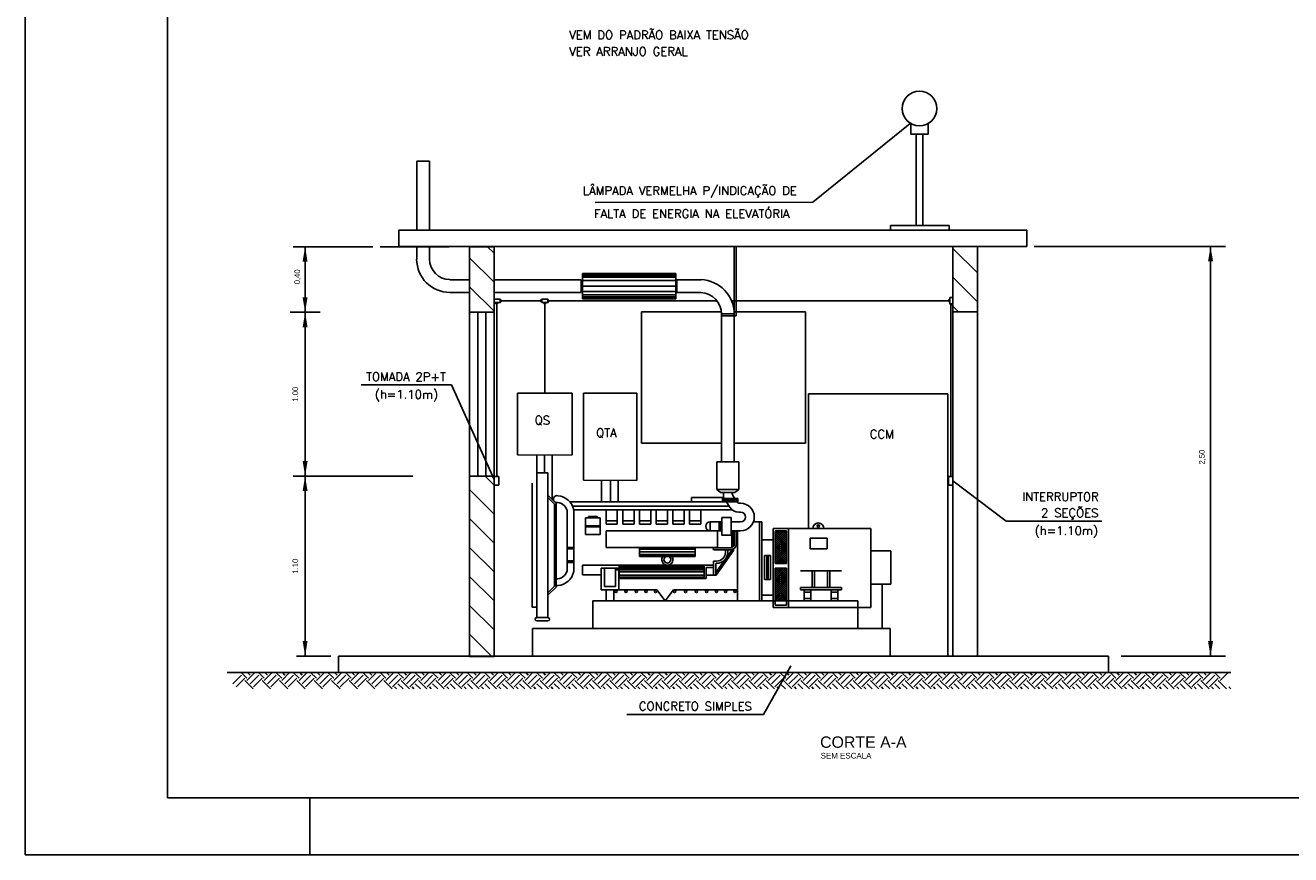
# Model space of a CAD drawing. Header units: millimetres. Extents: x 486.9 to 528.9, y 411.1 to 440.8.
# Tile 1 of 4: x 486.9 to 509.2, y 411.1 to 425.6. Entities that reach past the tile are written whole.
import ezdxf
from ezdxf.enums import TextEntityAlignment as Align

# ---------------------------------------------------------------- set-up
doc = ezdxf.new("R2010")
doc.units = ezdxf.units.MM
for name, color, linetype in [('004', 2, 'Continuous'), ('EGERA240C', 240, 'Continuous'), ('EPTOS200C', 8, 'Continuous'), ('PADRÃO', 4, 'Continuous'), ('TP-POSTES', 2, 'Continuous'), ('txt_titulos', 5, 'Continuous')]:
    doc.layers.add(name, color=color, linetype=linetype)
doc.styles.add('ARIAL', font='ARIAL.TTF', dxfattribs={"height": 0.2})
doc.styles.add('ROMANS', font='romans')

msp = doc.modelspace()

# ---------------------------------------------------------------- linework, layer by layer
at = {"color": 7}
for p, q in [((502.506, 423.724), (502.506, 423.909)), ((502.812, 423.91), (502.812, 423.724)), ((502.812, 423.724), (502.506, 423.724)), ((502.599, 422.116), (502.599, 423.724)), ((502.715, 422.116), (502.715, 423.724)), ((493.82, 423.247), (494.045, 423.247)), ((493.82, 423.247), (493.82, 422.037)), ((494.045, 423.247), (494.045, 422.037)), ((493.505, 421.749), (493.505, 422.037)), ((504.543, 422.037), (493.505, 422.037)), ((502.146, 422.116), (502.146, 422.037)), ((503.18, 422.116), (502.146, 422.116)), ((503.18, 422.037), (503.18, 422.116)), ((504.543, 422.037), (504.543, 421.749)), ((494.388, 421.744), (493.177, 421.744)), ((504.543, 421.749), (493.505, 421.749)), ((493.82, 421.749), (493.82, 421.525)), ((494.045, 421.749), (494.045, 421.525)), ((494.748, 421.744), (494.748, 420.591)), ((495.181, 421.118), (494.748, 421.55)), ((495.181, 421.628), (495.061, 421.747)), ((495.181, 421.744), (495.181, 420.591)), ((499.402, 420.563), (499.402, 421.749)), ((499.434, 420.531), (499.434, 421.749)), ((503.679, 421.749), (503.247, 421.749)), ((503.247, 421.749), (503.247, 420.597)), ((503.679, 421.283), (503.247, 421.715)), ((503.679, 421.749), (503.679, 420.597)), ((494.405, 421.164), (494.748, 421.164)), ((495.181, 421.164), (496.712, 421.164)), ((496.712, 421.164), (496.712, 420.939)), ((496.732, 420.828), (496.732, 421.275)), ((498.373, 421.275), (496.732, 421.275)), ((498.373, 421.262), (496.732, 421.262)), ((498.373, 421.239), (496.732, 421.239)), ((498.373, 421.207), (496.732, 421.207)), ((498.373, 421.148), (496.732, 421.148)), ((498.373, 420.828), (498.373, 421.275)), ((498.818, 421.164), (498.392, 421.164)), ((498.392, 420.939), (498.392, 421.164)), ((503.679, 420.773), (503.247, 421.206)), ((494.405, 420.939), (494.748, 420.939)), ((495.181, 420.609), (494.748, 421.041)), ((495.181, 420.939), (496.712, 420.939)), ((498.373, 421.051), (496.732, 421.051)), ((498.373, 420.955), (496.732, 420.955)), ((498.373, 420.897), (496.732, 420.897)), ((498.816, 420.939), (498.392, 420.939)), ((498.373, 420.864), (496.732, 420.864)), ((498.373, 420.841), (496.732, 420.841)), ((498.373, 420.828), (496.732, 420.828)), ((503.343, 420.6), (503.247, 420.696)), ((494.748, 420.591), (494.748, 417.711)), ((495.181, 420.591), (494.748, 420.591)), ((494.893, 420.591), (494.893, 417.711)), ((495.037, 420.591), (495.037, 417.711)), ((495.181, 420.591), (495.181, 417.711)), ((497.773, 420.597), (497.773, 418.292)), ((499.175, 420.597), (497.773, 420.597)), ((499.176, 420.562), (499.402, 420.563)), ((499.176, 419.311), (499.176, 420.563)), ((499.176, 420.53), (499.434, 420.531)), ((500.654, 420.597), (499.4, 420.597)), ((499.402, 419.311), (499.402, 420.563)), ((500.654, 420.597), (500.654, 418.292)), ((503.247, 420.597), (503.247, 414.547)), ((503.679, 420.597), (503.247, 420.597)), ((503.679, 420.597), (503.679, 414.547)), ((499.176, 417.961), (499.176, 419.453)), ((499.402, 417.961), (499.402, 419.453)), ((499.176, 418.292), (497.773, 418.292)), ((500.654, 418.292), (499.402, 418.292)), ((495.93, 417.766), (495.93, 415.225)), ((495.93, 417.766), (496.126, 417.766)), ((496.126, 417.766), (496.126, 415.225)), ((499.093, 417.961), (499.484, 417.961)), ((499.093, 417.961), (499.093, 417.473)), ((499.484, 417.961), (499.484, 417.473)), ((494.748, 417.711), (494.748, 414.542)), ((495.181, 417.711), (494.748, 417.711)), ((495.181, 417.553), (495.02, 417.714)), ((495.181, 417.711), (495.181, 414.542)), ((495.852, 417.585), (495.852, 415.406)), ((495.181, 417.044), (494.748, 417.476)), ((496.126, 417.375), (496.269, 417.232)), ((496.126, 417.334), (496.243, 417.216)), ((498.65, 417.336), (498.65, 417.259)), ((498.65, 417.336), (499.215, 417.336)), ((499.093, 417.473), (499.484, 417.473)), ((499.163, 417.421), (499.093, 417.473)), ((499.163, 417.421), (499.414, 417.421)), ((499.211, 417.421), (499.211, 417.358)), ((499.22, 417.327), (499.228, 417.315)), ((499.367, 417.421), (499.367, 417.403)), ((499.376, 417.372), (499.413, 417.315)), ((499.414, 417.421), (499.484, 417.473)), ((496.243, 417.216), (496.243, 415.775)), ((496.269, 417.232), (496.269, 415.759)), ((496.464, 417.104), (496.464, 416.048)), ((496.512, 417.259), (499.466, 417.259)), ((496.562, 417.18), (499.313, 417.18)), ((496.581, 417.121), (499.363, 417.121)), ((496.582, 417.117), (496.582, 416.035)), ((497.151, 417.121), (497.151, 416.867)), ((497.346, 417.121), (497.346, 416.867)), ((497.444, 417.121), (497.444, 416.867)), ((497.64, 417.121), (497.64, 416.867)), ((497.737, 417.121), (497.737, 416.867)), ((497.933, 417.121), (497.933, 416.867)), ((498.031, 417.121), (498.031, 416.867)), ((498.226, 417.121), (498.226, 416.867)), ((498.324, 417.121), (498.324, 416.867)), ((498.519, 417.121), (498.519, 416.867)), ((498.617, 417.121), (498.617, 416.867)), ((498.812, 417.121), (498.812, 416.867)), ((499.196, 417.315), (499.196, 417.259)), ((499.196, 417.315), (499.466, 417.315)), ((499.196, 417.294), (499.466, 417.294)), ((499.196, 417.277), (499.466, 417.277)), ((499.196, 417.259), (499.466, 417.259)), ((499.263, 417.259), (499.319, 417.169)), ((499.448, 417.259), (499.451, 417.253)), ((499.466, 417.315), (499.466, 417.259)), ((499.485, 417.235), (499.513, 417.235)), ((495.181, 416.535), (494.748, 416.967)), ((496.787, 416.978), (496.787, 416.685)), ((497.046, 416.978), (496.787, 416.978)), ((496.842, 416.978), (496.842, 417.003)), ((496.99, 417.003), (496.842, 417.003)), ((496.99, 416.978), (496.99, 417.003)), ((497.046, 416.978), (497.046, 416.685)), ((497.151, 416.925), (497.346, 416.925)), ((497.444, 416.925), (497.64, 416.925)), ((497.737, 416.925), (497.933, 416.925)), ((498.031, 416.925), (498.226, 416.925)), ((498.324, 416.925), (498.519, 416.925)), ((498.617, 416.925), (498.812, 416.925)), ((498.978, 416.906), (498.978, 416.75)), ((498.978, 416.906), (499.184, 416.906)), ((499.134, 416.906), (499.134, 416.75)), ((499.159, 416.906), (499.159, 416.75)), ((499.184, 416.984), (499.184, 416.671)), ((499.184, 416.984), (499.348, 416.984)), ((499.348, 416.984), (499.348, 416.671)), ((499.348, 416.906), (499.513, 416.906)), ((499.485, 417.078), (499.513, 417.078)), ((499.889, 416.91), (499.741, 416.91)), ((499.848, 415.518), (499.848, 416.91)), ((499.889, 415.518), (499.889, 416.91)), ((497.046, 416.838), (496.787, 416.838)), ((497.046, 416.819), (496.787, 416.819)), ((497.046, 416.685), (496.787, 416.685)), ((497.151, 416.867), (497.346, 416.867)), ((497.151, 416.75), (497.151, 416.456)), ((497.151, 416.75), (499.184, 416.75)), ((497.444, 416.867), (497.64, 416.867)), ((497.737, 416.867), (497.933, 416.867)), ((498.031, 416.867), (498.226, 416.867)), ((498.324, 416.867), (498.519, 416.867)), ((498.617, 416.867), (498.812, 416.867)), ((499.109, 416.75), (499.109, 416.456)), ((499.184, 416.671), (499.348, 416.671)), ((499.348, 416.75), (499.513, 416.75)), ((499.358, 416.75), (499.358, 416.453)), ((499.391, 416.75), (499.391, 416.478)), ((499.402, 416.75), (499.402, 416.508)), ((499.434, 416.75), (499.434, 416.515)), ((499.457, 416.75), (499.457, 415.518)), ((500.085, 415.518), (500.085, 416.789)), ((500.085, 416.789), (500.358, 416.789)), ((500.124, 416.557), (500.317, 416.75)), ((500.124, 416.591), (500.282, 416.75)), ((500.124, 416.626), (500.248, 416.75)), ((500.124, 416.661), (500.213, 416.75)), ((500.124, 416.695), (500.178, 416.75)), ((500.124, 416.73), (500.144, 416.75)), ((500.124, 416.75), (500.319, 416.75)), ((500.124, 416.173), (500.124, 416.75)), ((500.319, 416.546), (500.124, 416.741)), ((500.124, 416.522), (500.319, 416.718)), ((500.319, 416.511), (500.124, 416.707)), ((500.124, 416.488), (500.319, 416.683)), ((500.319, 416.477), (500.124, 416.672)), ((500.124, 416.453), (500.319, 416.649)), ((500.319, 416.58), (500.15, 416.75)), ((500.319, 416.615), (500.185, 416.75)), ((500.319, 416.649), (500.219, 416.75)), ((500.319, 416.684), (500.254, 416.75)), ((500.319, 416.719), (500.288, 416.75)), ((500.319, 416.173), (500.319, 416.75)), ((500.358, 415.518), (500.358, 416.789)), ((500.358, 416.789), (501.802, 416.789)), ((501.802, 415.401), (501.802, 416.789)), ((495.181, 416.026), (494.748, 416.458)), ((496.582, 416.459), (496.464, 416.459)), ((496.582, 416.434), (496.464, 416.434)), ((497.151, 416.456), (497.737, 416.456)), ((497.737, 416.456), (497.737, 416.3)), ((497.737, 416.456), (498.715, 416.456)), ((497.737, 416.443), (498.715, 416.443)), ((498.715, 416.456), (498.715, 416.3)), ((498.715, 416.456), (499.109, 416.456)), ((499.046, 416.45), (499.344, 416.45)), ((499.391, 416.433), (499.391, 416.404)), ((499.889, 416.593), (500.085, 416.593)), ((500.319, 416.442), (500.124, 416.638)), ((500.124, 416.419), (500.319, 416.614)), ((500.319, 416.408), (500.124, 416.603)), ((500.124, 416.384), (500.319, 416.58)), ((500.319, 416.373), (500.124, 416.569)), ((500.124, 416.35), (500.319, 416.545)), ((500.319, 416.339), (500.124, 416.534)), ((500.124, 416.315), (500.319, 416.511)), ((500.319, 416.304), (500.124, 416.499)), ((500.124, 416.281), (500.319, 416.476)), ((500.319, 416.269), (500.124, 416.465)), ((500.124, 416.246), (500.319, 416.441)), ((500.319, 416.235), (500.124, 416.43)), ((500.739, 416.622), (501.035, 416.622)), ((500.739, 416.432), (500.739, 416.622)), ((501.035, 416.432), (500.739, 416.432)), ((501.035, 416.622), (501.035, 416.432)), ((496.582, 416.22), (496.464, 416.22)), ((497.737, 416.425), (498.715, 416.425)), ((497.737, 416.378), (498.715, 416.378)), ((497.737, 416.331), (498.715, 416.331)), ((497.737, 416.313), (498.715, 416.313)), ((497.737, 416.3), (498.715, 416.3)), ((499.039, 416.216), (499.039, 415.969)), ((499.039, 416.216), (499.092, 416.216)), ((499.046, 416.417), (499.337, 416.417)), ((499.081, 416.019), (499.358, 416.409)), ((499.082, 415.969), (499.391, 416.404)), ((499.248, 416.417), (499.248, 416.373)), ((499.287, 416.417), (499.287, 416.373)), ((499.358, 416.42), (499.358, 416.409)), ((500.039, 416.315), (499.935, 416.315)), ((499.935, 416.315), (499.935, 415.894)), ((499.973, 416.315), (499.973, 415.894)), ((500.001, 416.315), (500.001, 415.894)), ((500.039, 416.315), (500.039, 415.894)), ((500.124, 416.211), (500.319, 416.407)), ((500.319, 416.2), (500.124, 416.396)), ((500.124, 416.177), (500.319, 416.372)), ((500.312, 416.173), (500.124, 416.361)), ((500.278, 416.173), (500.124, 416.327)), ((500.243, 416.173), (500.124, 416.292)), ((500.208, 416.173), (500.124, 416.258)), ((500.174, 416.173), (500.124, 416.223)), ((500.155, 416.173), (500.319, 416.338)), ((500.189, 416.173), (500.319, 416.303)), ((500.224, 416.173), (500.319, 416.269)), ((500.258, 416.173), (500.319, 416.234)), ((501.802, 416.398), (502.154, 416.398)), ((502.154, 415.812), (502.154, 416.398)), ((496.582, 416.195), (496.464, 416.195)), ((496.734, 416.144), (496.734, 415.973)), ((496.734, 416.144), (498.871, 416.144)), ((497.065, 416.091), (497.372, 416.091)), ((497.065, 416.091), (497.065, 415.714)), ((497.124, 416.091), (497.124, 415.772)), ((497.307, 416.066), (498.871, 416.066)), ((497.313, 416.091), (497.313, 415.772)), ((497.372, 416.091), (497.372, 415.714)), ((497.38, 415.909), (497.38, 416.144)), ((497.38, 416.133), (498.871, 416.133)), ((497.38, 416.116), (498.871, 416.116)), ((497.38, 416.085), (498.871, 416.085)), ((497.38, 416.03), (498.871, 416.03)), ((498.871, 416.144), (499.039, 416.144)), ((498.871, 416.144), (498.871, 415.909)), ((498.91, 416.105), (499.039, 416.105)), ((498.91, 416.105), (498.91, 415.909)), ((499.078, 416.177), (499.092, 416.177)), ((499.078, 416.177), (499.078, 415.969)), ((500.139, 416.173), (500.124, 416.188)), ((500.319, 416.173), (500.124, 416.173)), ((500.124, 415.518), (500.124, 416.095)), ((500.124, 415.902), (500.317, 416.095)), ((500.124, 415.937), (500.282, 416.095)), ((500.124, 415.971), (500.248, 416.095)), ((500.124, 416.006), (500.213, 416.095)), ((500.124, 416.04), (500.178, 416.095)), ((500.124, 416.075), (500.144, 416.095)), ((500.319, 416.095), (500.124, 416.095)), ((500.319, 415.891), (500.124, 416.087)), ((500.124, 415.868), (500.319, 416.063)), ((500.319, 415.857), (500.124, 416.052)), ((500.124, 415.833), (500.319, 416.029)), ((500.319, 415.822), (500.124, 416.017)), ((500.124, 415.799), (500.319, 415.994)), ((500.319, 415.787), (500.124, 415.983)), ((500.319, 415.926), (500.15, 416.095)), ((500.319, 415.96), (500.185, 416.095)), ((500.319, 415.995), (500.219, 416.095)), ((500.319, 416.029), (500.254, 416.095)), ((500.319, 416.064), (500.288, 416.095)), ((500.293, 416.173), (500.319, 416.2)), ((500.319, 415.518), (500.319, 416.095)), ((500.568, 416.046), (501.288, 416.046)), ((500.773, 415.753), (500.773, 416.046)), ((500.812, 415.753), (500.812, 416.046)), ((501.042, 415.753), (501.042, 416.046)), ((501.081, 415.753), (501.081, 416.046)), ((495.181, 415.516), (494.748, 415.949)), ((496.126, 415.657), (496.243, 415.775)), ((496.126, 415.616), (496.269, 415.759)), ((497.065, 415.973), (496.734, 415.973)), ((497.124, 415.772), (497.313, 415.772)), ((497.38, 415.968), (498.871, 415.968)), ((497.38, 415.937), (498.871, 415.937)), ((497.38, 415.92), (498.871, 415.92)), ((497.38, 415.909), (498.871, 415.909)), ((498.871, 415.909), (498.91, 415.909)), ((499.039, 415.969), (498.91, 415.969)), ((499.039, 415.969), (499.082, 415.969)), ((500.039, 415.894), (499.935, 415.894)), ((500.124, 415.764), (500.319, 415.959)), ((500.319, 415.753), (500.124, 415.948)), ((500.124, 415.729), (500.319, 415.925)), ((500.319, 415.718), (500.124, 415.914)), ((500.124, 415.695), (500.319, 415.89)), ((500.319, 415.684), (500.124, 415.879)), ((500.124, 415.66), (500.319, 415.856)), ((500.319, 415.649), (500.124, 415.845)), ((500.124, 415.626), (500.319, 415.821)), ((500.319, 415.615), (500.124, 415.81)), ((500.124, 415.591), (500.319, 415.787)), ((500.319, 415.58), (500.124, 415.776)), ((501.802, 415.812), (502.154, 415.812)), ((497.065, 415.714), (497.372, 415.714)), ((497.149, 415.714), (497.149, 415.518)), ((497.288, 415.714), (497.288, 415.518)), ((497.372, 415.714), (498.041, 415.714)), ((498.187, 415.518), (498.041, 415.714)), ((498.187, 415.518), (498.333, 415.714)), ((498.333, 415.714), (499.457, 415.714)), ((499.889, 415.616), (500.085, 415.616)), ((500.124, 415.557), (500.319, 415.752)), ((500.319, 415.546), (500.124, 415.741)), ((500.124, 415.522), (500.319, 415.718)), ((500.312, 415.518), (500.124, 415.707)), ((500.278, 415.518), (500.124, 415.672)), ((500.243, 415.518), (500.124, 415.637)), ((500.208, 415.518), (500.124, 415.603)), ((500.174, 415.518), (500.124, 415.568)), ((500.155, 415.518), (500.319, 415.683)), ((500.189, 415.518), (500.319, 415.649)), ((500.224, 415.518), (500.319, 415.614)), ((500.258, 415.518), (500.319, 415.579)), ((500.293, 415.518), (500.319, 415.545)), ((500.568, 415.753), (501.288, 415.753)), ((500.568, 415.753), (500.568, 415.714)), ((500.568, 415.714), (501.288, 415.714)), ((500.633, 415.714), (500.633, 415.518)), ((500.633, 415.67), (500.75, 415.67)), ((500.633, 415.562), (500.75, 415.562)), ((500.75, 415.714), (500.75, 415.518)), ((501.106, 415.714), (501.106, 415.518)), ((501.106, 415.67), (501.223, 415.67)), ((501.106, 415.562), (501.223, 415.562)), ((501.223, 415.714), (501.223, 415.518)), ((501.288, 415.753), (501.288, 415.714)), ((495.181, 415.007), (494.748, 415.439)), ((495.852, 415.406), (495.93, 415.406)), ((496.917, 415.518), (496.917, 415.03)), ((496.917, 415.518), (501.575, 415.518)), ((500.085, 415.401), (500.085, 415.518)), ((500.085, 415.401), (501.637, 415.401)), ((500.139, 415.518), (500.124, 415.534)), ((500.124, 415.44), (500.124, 415.518)), ((500.124, 415.44), (500.319, 415.44)), ((500.319, 415.44), (500.319, 415.518)), ((500.358, 415.401), (500.358, 415.518)), ((501.575, 415.518), (501.575, 415.03)), ((501.637, 415.401), (501.802, 415.401)), ((495.93, 415.225), (496.126, 415.225)), ((495.93, 415.167), (496.126, 415.167)), ((495.133, 414.545), (494.748, 414.93)), ((495.854, 415.03), (495.854, 414.547)), ((495.854, 415.03), (502.142, 415.03)), ((502.142, 414.547), (502.142, 415.03)), ((492.444, 414.547), (492.444, 414.259)), ((505.984, 414.547), (492.444, 414.547)), ((504.725, 414.547), (505.436, 414.547)), ((505.984, 414.547), (505.984, 414.259)), ((508.132, 414.259), (490.487, 414.259)), ((490.586, 414.061), (490.739, 414.214)), ((490.835, 414.157), (490.732, 414.259)), ((490.835, 414.118), (490.975, 414.259)), ((490.892, 414.214), (490.847, 414.259)), ((490.892, 414.061), (491.045, 414.214)), ((491.14, 414.157), (491.038, 414.259)), ((491.14, 414.118), (491.281, 414.259)), ((491.198, 414.214), (491.152, 414.259)), ((491.198, 414.061), (491.35, 414.214)), ((491.446, 414.157), (491.343, 414.259)), ((491.446, 414.118), (491.586, 414.259)), ((491.503, 414.214), (491.458, 414.259)), ((491.503, 414.061), (491.656, 414.214)), ((491.751, 414.157), (491.649, 414.259)), ((491.751, 414.118), (491.892, 414.259)), ((491.809, 414.214), (491.764, 414.259)), ((491.809, 414.061), (491.961, 414.214)), ((492.057, 414.157), (491.955, 414.259)), ((492.057, 414.118), (492.198, 414.259)), ((492.114, 414.214), (492.069, 414.259)), ((492.114, 414.061), (492.267, 414.214)), ((492.363, 414.157), (492.26, 414.259)), ((492.363, 414.118), (492.503, 414.259)), ((492.42, 414.214), (492.375, 414.259)), ((492.42, 414.061), (492.573, 414.214)), ((492.668, 414.157), (492.566, 414.259)), ((492.668, 414.118), (492.809, 414.259)), ((492.725, 414.214), (492.68, 414.259)), ((492.725, 414.061), (492.878, 414.214)), ((492.974, 414.157), (492.871, 414.259)), ((492.974, 414.118), (493.114, 414.259)), ((493.031, 414.214), (492.986, 414.259)), ((493.031, 414.061), (493.184, 414.214)), ((493.279, 414.157), (493.177, 414.259)), ((493.279, 414.118), (493.42, 414.259)), ((493.336, 414.214), (493.291, 414.259)), ((493.336, 414.061), (493.489, 414.214)), ((493.585, 414.157), (493.482, 414.259)), ((493.585, 414.118), (493.725, 414.259)), ((493.642, 414.214), (493.597, 414.259)), ((493.642, 414.061), (493.795, 414.214)), ((493.89, 414.157), (493.788, 414.259)), ((493.89, 414.118), (494.031, 414.259)), ((493.948, 414.214), (493.902, 414.259)), ((493.948, 414.061), (494.1, 414.214)), ((494.196, 414.157), (494.093, 414.259)), ((494.196, 414.118), (494.336, 414.259)), ((494.253, 414.214), (494.208, 414.259)), ((494.253, 414.061), (494.406, 414.214)), ((494.501, 414.157), (494.399, 414.259)), ((494.501, 414.118), (494.642, 414.259)), ((494.559, 414.214), (494.514, 414.259)), ((494.559, 414.061), (494.711, 414.214)), ((494.807, 414.157), (494.705, 414.259)), ((494.807, 414.118), (494.948, 414.259)), ((494.864, 414.214), (494.819, 414.259)), ((494.864, 414.061), (495.017, 414.214)), ((495.113, 414.157), (495.01, 414.259)), ((495.113, 414.118), (495.253, 414.259)), ((495.17, 414.214), (495.125, 414.259)), ((495.17, 414.061), (495.323, 414.214)), ((495.418, 414.157), (495.316, 414.259)), ((495.418, 414.118), (495.559, 414.259)), ((495.475, 414.214), (495.43, 414.259)), ((495.475, 414.061), (495.628, 414.214)), ((495.724, 414.157), (495.621, 414.259)), ((495.724, 414.118), (495.864, 414.259)), ((495.781, 414.214), (495.736, 414.259)), ((495.781, 414.061), (495.934, 414.214)), ((496.029, 414.157), (495.927, 414.259)), ((496.029, 414.118), (496.17, 414.259)), ((496.086, 414.214), (496.041, 414.259)), ((496.086, 414.061), (496.239, 414.214)), ((496.335, 414.157), (496.232, 414.259)), ((496.335, 414.118), (496.475, 414.259)), ((496.392, 414.214), (496.347, 414.259)), ((496.392, 414.061), (496.545, 414.214)), ((496.64, 414.157), (496.538, 414.259)), ((496.64, 414.118), (496.781, 414.259)), ((496.698, 414.214), (496.652, 414.259)), ((496.698, 414.061), (496.85, 414.214)), ((496.946, 414.157), (496.843, 414.259)), ((496.946, 414.118), (497.086, 414.259)), ((497.003, 414.214), (496.958, 414.259)), ((497.003, 414.061), (497.156, 414.214)), ((497.251, 414.157), (497.149, 414.259)), ((497.251, 414.118), (497.392, 414.259)), ((497.309, 414.214), (497.264, 414.259)), ((497.309, 414.061), (497.461, 414.214)), ((497.557, 414.157), (497.455, 414.259)), ((497.557, 414.118), (497.698, 414.259)), ((497.614, 414.214), (497.569, 414.259)), ((497.614, 414.061), (497.767, 414.214)), ((497.863, 414.157), (497.76, 414.259)), ((497.863, 414.118), (498.003, 414.259)), ((497.92, 414.214), (497.875, 414.259)), ((497.92, 414.061), (498.073, 414.214)), ((498.168, 414.157), (498.066, 414.259)), ((498.168, 414.118), (498.309, 414.259)), ((498.225, 414.214), (498.18, 414.259)), ((498.225, 414.061), (498.378, 414.214)), ((498.474, 414.157), (498.371, 414.259)), ((498.474, 414.118), (498.614, 414.259)), ((498.531, 414.214), (498.486, 414.259)), ((498.531, 414.061), (498.684, 414.214)), ((498.779, 414.157), (498.677, 414.259)), ((498.779, 414.118), (498.92, 414.259)), ((498.836, 414.214), (498.791, 414.259)), ((498.836, 414.061), (498.989, 414.214)), ((499.085, 414.157), (498.982, 414.259)), ((499.085, 414.118), (499.225, 414.259)), ((499.142, 414.214), (499.097, 414.259)), ((499.142, 414.061), (499.295, 414.214)), ((499.39, 414.157), (499.288, 414.259)), ((499.39, 414.118), (499.531, 414.259)), ((499.448, 414.214), (499.402, 414.259)), ((499.448, 414.061), (499.6, 414.214)), ((499.696, 414.157), (499.593, 414.259)), ((499.696, 414.118), (499.836, 414.259)), ((499.753, 414.214), (499.708, 414.259)), ((499.753, 414.061), (499.906, 414.214)), ((500.001, 414.157), (499.899, 414.259)), ((500.001, 414.118), (500.142, 414.259)), ((500.059, 414.214), (500.014, 414.259)), ((500.059, 414.061), (500.211, 414.214)), ((500.307, 414.157), (500.205, 414.259)), ((500.307, 414.118), (500.448, 414.259)), ((500.364, 414.214), (500.319, 414.259)), ((500.364, 414.061), (500.517, 414.214)), ((500.613, 414.157), (500.51, 414.259)), ((500.613, 414.118), (500.753, 414.259)), ((500.67, 414.214), (500.625, 414.259)), ((500.67, 414.061), (500.823, 414.214)), ((500.918, 414.157), (500.816, 414.259)), ((500.918, 414.118), (501.059, 414.259)), ((500.975, 414.214), (500.93, 414.259)), ((500.975, 414.061), (501.128, 414.214)), ((501.224, 414.157), (501.121, 414.259)), ((501.224, 414.118), (501.364, 414.259)), ((501.281, 414.214), (501.236, 414.259)), ((501.281, 414.061), (501.434, 414.214)), ((501.529, 414.157), (501.427, 414.259)), ((501.529, 414.118), (501.67, 414.259)), ((501.586, 414.214), (501.541, 414.259)), ((501.586, 414.061), (501.739, 414.214)), ((501.835, 414.157), (501.732, 414.259)), ((501.835, 414.118), (501.975, 414.259)), ((501.892, 414.214), (501.847, 414.259)), ((501.892, 414.061), (502.045, 414.214)), ((502.14, 414.157), (502.038, 414.259)), ((502.14, 414.118), (502.281, 414.259)), ((502.198, 414.214), (502.152, 414.259)), ((502.198, 414.061), (502.35, 414.214)), ((502.446, 414.157), (502.343, 414.259)), ((502.446, 414.118), (502.586, 414.259)), ((502.503, 414.214), (502.458, 414.259)), ((502.503, 414.061), (502.656, 414.214)), ((502.751, 414.157), (502.649, 414.259)), ((502.751, 414.118), (502.892, 414.259)), ((502.809, 414.214), (502.764, 414.259)), ((502.809, 414.061), (502.961, 414.214)), ((503.057, 414.157), (502.955, 414.259)), ((503.057, 414.118), (503.198, 414.259)), ((503.114, 414.214), (503.069, 414.259)), ((503.114, 414.061), (503.267, 414.214)), ((503.363, 414.157), (503.26, 414.259)), ((503.363, 414.118), (503.503, 414.259)), ((503.42, 414.214), (503.375, 414.259)), ((503.42, 414.061), (503.573, 414.214)), ((503.668, 414.157), (503.566, 414.259)), ((503.668, 414.118), (503.809, 414.259)), ((503.725, 414.214), (503.68, 414.259)), ((503.725, 414.061), (503.878, 414.214)), ((503.974, 414.157), (503.871, 414.259)), ((503.974, 414.118), (504.114, 414.259)), ((504.031, 414.214), (503.986, 414.259)), ((504.031, 414.061), (504.184, 414.214)), ((504.279, 414.157), (504.177, 414.259)), ((504.279, 414.118), (504.42, 414.259)), ((504.336, 414.214), (504.291, 414.259)), ((504.336, 414.061), (504.489, 414.214)), ((504.585, 414.157), (504.482, 414.259)), ((504.585, 414.118), (504.725, 414.259)), ((504.642, 414.214), (504.597, 414.259)), ((504.642, 414.061), (504.795, 414.214)), ((504.89, 414.157), (504.788, 414.259)), ((504.89, 414.118), (505.031, 414.259)), ((504.948, 414.214), (504.902, 414.259)), ((504.948, 414.061), (505.1, 414.214)), ((505.196, 414.157), (505.093, 414.259)), ((505.196, 414.118), (505.336, 414.259)), ((505.253, 414.214), (505.208, 414.259)), ((505.253, 414.061), (505.406, 414.214)), ((505.501, 414.157), (505.399, 414.259)), ((505.501, 414.118), (505.642, 414.259)), ((505.559, 414.214), (505.514, 414.259)), ((505.559, 414.061), (505.711, 414.214)), ((505.807, 414.157), (505.705, 414.259)), ((505.807, 414.118), (505.948, 414.259)), ((505.864, 414.214), (505.819, 414.259)), ((505.864, 414.061), (506.017, 414.214)), ((506.112, 414.157), (506.01, 414.259)), ((506.112, 414.118), (506.253, 414.259)), ((506.17, 414.214), (506.125, 414.259)), ((506.17, 414.061), (506.323, 414.214)), ((506.418, 414.157), (506.316, 414.259)), ((506.418, 414.118), (506.559, 414.259)), ((506.475, 414.214), (506.43, 414.259)), ((506.475, 414.061), (506.628, 414.214)), ((506.724, 414.157), (506.621, 414.259)), ((506.724, 414.118), (506.864, 414.259)), ((506.781, 414.214), (506.736, 414.259)), ((506.781, 414.061), (506.934, 414.214)), ((507.029, 414.157), (506.927, 414.259)), ((507.029, 414.118), (507.17, 414.259)), ((507.086, 414.214), (507.041, 414.259)), ((507.086, 414.061), (507.239, 414.214)), ((507.335, 414.157), (507.232, 414.259)), ((507.335, 414.118), (507.475, 414.259)), ((507.392, 414.214), (507.347, 414.259)), ((507.392, 414.061), (507.545, 414.214)), ((507.64, 414.157), (507.538, 414.259)), ((507.64, 414.118), (507.781, 414.259)), ((507.698, 414.214), (507.652, 414.259)), ((507.698, 414.061), (507.85, 414.214)), ((507.946, 414.157), (507.843, 414.259)), ((507.946, 414.118), (508.086, 414.259)), ((490.644, 414.004), (490.797, 414.157)), ((490.944, 413.971), (490.797, 414.118)), ((490.949, 414.004), (491.102, 414.157)), ((491.25, 413.971), (491.102, 414.118)), ((491.255, 414.004), (491.408, 414.157)), ((491.555, 413.971), (491.408, 414.118)), ((491.56, 414.004), (491.713, 414.157)), ((491.861, 413.971), (491.713, 414.118)), ((491.866, 414.004), (492.019, 414.157)), ((492.166, 413.971), (492.019, 414.118)), ((492.172, 414.004), (492.324, 414.157)), ((492.472, 413.971), (492.324, 414.118)), ((492.477, 414.004), (492.63, 414.157)), ((492.777, 413.971), (492.63, 414.118)), ((492.783, 414.004), (492.935, 414.157)), ((493.083, 413.971), (492.935, 414.118)), ((493.088, 414.004), (493.241, 414.157)), ((493.388, 413.971), (493.241, 414.118)), ((493.394, 414.004), (493.547, 414.157)), ((493.465, 413.971), (493.432, 414.004)), ((493.579, 413.971), (493.489, 414.061)), ((493.694, 413.971), (493.547, 414.118)), ((493.699, 414.004), (493.852, 414.157)), ((493.77, 413.971), (493.738, 414.004)), ((493.885, 413.971), (493.795, 414.061)), ((494, 413.971), (493.852, 414.118)), ((494.005, 414.004), (494.158, 414.157)), ((494.076, 413.971), (494.043, 414.004)), ((494.191, 413.971), (494.1, 414.061)), ((494.305, 413.971), (494.158, 414.118)), ((494.31, 414.004), (494.463, 414.157)), ((494.382, 413.971), (494.349, 414.004)), ((494.496, 413.971), (494.406, 414.061)), ((494.611, 413.971), (494.463, 414.118)), ((494.616, 414.004), (494.769, 414.157)), ((494.687, 413.971), (494.654, 414.004)), ((494.802, 413.971), (494.711, 414.061)), ((494.916, 413.971), (494.769, 414.118)), ((494.922, 414.004), (495.074, 414.157)), ((494.993, 413.971), (494.96, 414.004)), ((495.107, 413.971), (495.017, 414.061)), ((495.222, 413.971), (495.074, 414.118)), ((495.227, 414.004), (495.38, 414.157)), ((495.298, 413.971), (495.265, 414.004)), ((495.413, 413.971), (495.323, 414.061)), ((495.527, 413.971), (495.38, 414.118)), ((495.533, 414.004), (495.685, 414.157)), ((495.604, 413.971), (495.571, 414.004)), ((495.718, 413.971), (495.628, 414.061)), ((495.833, 413.971), (495.685, 414.118)), ((495.838, 414.004), (495.991, 414.157)), ((495.909, 413.971), (495.876, 414.004)), ((496.024, 413.971), (495.934, 414.061)), ((496.138, 413.971), (495.991, 414.118)), ((496.144, 414.004), (496.297, 414.157)), ((496.215, 413.971), (496.182, 414.004)), ((496.329, 413.971), (496.239, 414.061)), ((496.444, 413.971), (496.297, 414.118)), ((496.449, 414.004), (496.602, 414.157)), ((496.52, 413.971), (496.488, 414.004)), ((496.635, 413.971), (496.545, 414.061)), ((496.75, 413.971), (496.602, 414.118)), ((496.755, 414.004), (496.908, 414.157)), ((496.826, 413.971), (496.793, 414.004)), ((496.941, 413.971), (496.85, 414.061)), ((497.055, 413.971), (496.908, 414.118)), ((497.06, 414.004), (497.213, 414.157)), ((497.132, 413.971), (497.099, 414.004)), ((497.246, 413.971), (497.156, 414.061)), ((497.361, 413.971), (497.213, 414.118)), ((497.366, 414.004), (497.519, 414.157)), ((497.437, 413.971), (497.404, 414.004)), ((497.552, 413.971), (497.461, 414.061)), ((497.666, 413.971), (497.519, 414.118)), ((497.672, 414.004), (497.824, 414.157)), ((497.743, 413.971), (497.71, 414.004)), ((497.857, 413.971), (497.767, 414.061)), ((497.972, 413.971), (497.824, 414.118)), ((497.977, 414.004), (498.13, 414.157)), ((498.048, 413.971), (498.015, 414.004)), ((498.163, 413.971), (498.073, 414.061)), ((498.277, 413.971), (498.13, 414.118)), ((498.283, 414.004), (498.435, 414.157)), ((498.354, 413.971), (498.321, 414.004)), ((498.468, 413.971), (498.378, 414.061)), ((498.583, 413.971), (498.435, 414.118)), ((498.588, 414.004), (498.741, 414.157)), ((498.659, 413.971), (498.626, 414.004)), ((498.774, 413.971), (498.684, 414.061)), ((498.888, 413.971), (498.741, 414.118)), ((498.894, 414.004), (499.047, 414.157)), ((498.965, 413.971), (498.932, 414.004)), ((499.079, 413.971), (498.989, 414.061)), ((499.194, 413.971), (499.047, 414.118)), ((499.199, 414.004), (499.352, 414.157)), ((499.27, 413.971), (499.238, 414.004)), ((499.385, 413.971), (499.295, 414.061)), ((499.5, 413.971), (499.352, 414.118)), ((499.505, 414.004), (499.658, 414.157)), ((499.576, 413.971), (499.543, 414.004)), ((499.691, 413.971), (499.6, 414.061)), ((499.805, 413.971), (499.658, 414.118)), ((499.81, 414.004), (499.963, 414.157)), ((499.882, 413.971), (499.849, 414.004)), ((499.996, 413.971), (499.906, 414.061)), ((500.111, 413.971), (499.963, 414.118)), ((500.116, 414.004), (500.269, 414.157)), ((500.187, 413.971), (500.154, 414.004)), ((500.302, 413.971), (500.211, 414.061)), ((500.416, 413.971), (500.269, 414.118)), ((500.422, 414.004), (500.574, 414.157)), ((500.493, 413.971), (500.46, 414.004)), ((500.607, 413.971), (500.517, 414.061)), ((500.722, 413.971), (500.574, 414.118)), ((500.727, 414.004), (500.88, 414.157)), ((500.798, 413.971), (500.765, 414.004)), ((500.913, 413.971), (500.823, 414.061)), ((501.027, 413.971), (500.88, 414.118)), ((501.033, 414.004), (501.185, 414.157)), ((501.104, 413.971), (501.071, 414.004)), ((501.218, 413.971), (501.128, 414.061)), ((501.333, 413.971), (501.185, 414.118)), ((501.338, 414.004), (501.491, 414.157)), ((501.409, 413.971), (501.376, 414.004)), ((501.524, 413.971), (501.434, 414.061)), ((501.638, 413.971), (501.491, 414.118)), ((501.644, 414.004), (501.797, 414.157)), ((501.715, 413.971), (501.682, 414.004)), ((501.829, 413.971), (501.739, 414.061)), ((501.944, 413.971), (501.797, 414.118)), ((501.949, 414.004), (502.102, 414.157)), ((502.02, 413.971), (501.988, 414.004)), ((502.135, 413.971), (502.045, 414.061)), ((502.25, 413.971), (502.102, 414.118)), ((502.255, 414.004), (502.408, 414.157)), ((502.326, 413.971), (502.293, 414.004)), ((502.441, 413.971), (502.35, 414.061)), ((502.555, 413.971), (502.408, 414.118)), ((502.56, 414.004), (502.713, 414.157)), ((502.631, 413.971), (502.599, 414.004)), ((502.746, 413.971), (502.656, 414.061)), ((502.861, 413.971), (502.713, 414.118)), ((502.866, 414.004), (503.019, 414.157)), ((502.937, 413.971), (502.904, 414.004)), ((503.052, 413.971), (502.961, 414.061)), ((503.166, 413.971), (503.019, 414.118)), ((503.172, 414.004), (503.324, 414.157)), ((503.243, 413.971), (503.21, 414.004)), ((503.357, 413.971), (503.267, 414.061)), ((503.472, 413.971), (503.324, 414.118)), ((503.477, 414.004), (503.63, 414.157)), ((503.548, 413.971), (503.515, 414.004)), ((503.663, 413.971), (503.573, 414.061)), ((503.777, 413.971), (503.63, 414.118)), ((503.783, 414.004), (503.935, 414.157)), ((503.854, 413.971), (503.821, 414.004)), ((503.968, 413.971), (503.878, 414.061)), ((504.083, 413.971), (503.935, 414.118)), ((504.088, 414.004), (504.241, 414.157)), ((504.159, 413.971), (504.126, 414.004)), ((504.274, 413.971), (504.184, 414.061)), ((504.388, 413.971), (504.241, 414.118)), ((504.394, 414.004), (504.547, 414.157)), ((504.465, 413.971), (504.432, 414.004)), ((504.579, 413.971), (504.489, 414.061)), ((504.694, 413.971), (504.547, 414.118)), ((504.699, 414.004), (504.852, 414.157)), ((504.77, 413.971), (504.738, 414.004)), ((504.885, 413.971), (504.795, 414.061)), ((505, 413.971), (504.852, 414.118)), ((505.005, 414.004), (505.158, 414.157)), ((505.076, 413.971), (505.043, 414.004)), ((505.191, 413.971), (505.1, 414.061)), ((505.305, 413.971), (505.158, 414.118)), ((505.31, 414.004), (505.463, 414.157)), ((505.381, 413.971), (505.349, 414.004)), ((505.496, 413.971), (505.406, 414.061)), ((505.611, 413.971), (505.463, 414.118)), ((505.616, 414.004), (505.769, 414.157)), ((505.687, 413.971), (505.654, 414.004)), ((505.802, 413.971), (505.711, 414.061)), ((505.916, 413.971), (505.769, 414.118)), ((505.922, 414.004), (506.074, 414.157)), ((505.993, 413.971), (505.96, 414.004)), ((506.107, 413.971), (506.017, 414.061)), ((506.222, 413.971), (506.074, 414.118)), ((506.227, 414.004), (506.38, 414.157)), ((506.298, 413.971), (506.265, 414.004)), ((506.413, 413.971), (506.323, 414.061)), ((506.527, 413.971), (506.38, 414.118)), ((506.533, 414.004), (506.685, 414.157)), ((506.604, 413.971), (506.571, 414.004)), ((506.718, 413.971), (506.628, 414.061)), ((506.833, 413.971), (506.685, 414.118)), ((506.838, 414.004), (506.991, 414.157)), ((506.909, 413.971), (506.876, 414.004)), ((507.024, 413.971), (506.934, 414.061)), ((507.138, 413.971), (506.991, 414.118)), ((507.144, 414.004), (507.297, 414.157)), ((507.215, 413.971), (507.182, 414.004)), ((507.329, 413.971), (507.239, 414.061)), ((507.444, 413.971), (507.297, 414.118)), ((507.449, 414.004), (507.602, 414.157)), ((507.52, 413.971), (507.487, 414.004)), ((507.635, 413.971), (507.545, 414.061)), ((507.75, 413.971), (507.602, 414.118)), ((507.755, 414.004), (507.908, 414.157)), ((507.826, 413.971), (507.793, 414.004)), ((507.941, 413.971), (507.85, 414.061)), ((508.055, 413.971), (507.908, 414.118)), ((508.131, 413.971), (508.099, 414.004))]:
    msp.add_line(p, q, dxfattribs=at)
at = {"color": 1}
msp.add_line((503.679, 421.126), (503.679, 420.978), dxfattribs=at)
at = {"color": 7}
msp.add_lwpolyline([(502.001, 415.812), (502.001, 415.03)], dxfattribs=at)
for centre, radius in [((502.658, 424.173), 0.305), ((500.88, 416.833), 0.0211), ((497.325, 415.685), 0.0206), ((497.497, 415.685), 0.0206), ((497.679, 415.685), 0.0206), ((497.851, 415.685), 0.0206), ((498.02, 415.685), 0.0206), ((498.354, 415.685), 0.0206), ((498.547, 415.685), 0.0206), ((498.736, 415.685), 0.0206), ((498.918, 415.685), 0.0206), ((499.09, 415.685), 0.0206), ((499.252, 415.685), 0.0206), ((499.414, 415.685), 0.0206)]:
    msp.add_circle(centre, radius, dxfattribs=at)
for centre, radius, start, end in [((494.405, 421.525), 0.586, 180, 270), ((494.405, 421.525), 0.36, 180, 270), ((498.797, 420.561), 0.604, 0.2035, 88.0615), ((498.8, 420.563), 0.377, 360, 87.5584), ((496.284, 417.307), 0.0608, 73.2888, 253.2888), ((496.276, 417.055), 0.312, 11.5812, 85.3939), ((499.269, 417.358), 0.0586, 180, 212.2468), ((499.426, 417.403), 0.0586, 180, 212.2468), ((496.276, 417.055), 0.194, 14.679, 92.9343), ((499.485, 417.274), 0.195, 212.2468, 270), ((499.485, 417.274), 0.0391, 212.2468, 270), ((499.513, 416.992), 0.242, 270, 90), ((498.978, 416.828), 0.0782, 90, 270), ((499.513, 416.992), 0.0861, 270, 90), ((500.88, 416.789), 0.0984, 0, 180), ((499.046, 416.434), 0.0163, 90, 270), ((499.337, 416.515), 0.0977, 270, 0), ((499.337, 416.515), 0.0655, 276.2773, 0), ((498.226, 416.243), 0.0987, 144.7794, 35.2206), ((498.226, 416.243), 0.0596, 107.2266, 72.7734), ((499.092, 416.373), 0.195, 270, 0), ((499.092, 416.373), 0.156, 270, 0), ((496.276, 416.097), 0.194, 267.0657, 345.321), ((496.276, 416.097), 0.312, 274.6061, 348.4188), ((496.284, 415.845), 0.0608, 255.7995, 286.7112), ((495.93, 415.196), 0.0293, 90, 270), ((496.126, 415.196), 0.0293, 270, 90)]:
    msp.add_arc(centre, radius, start, end, dxfattribs=at)
msp.add_solid([(505.437, 414.551), (505.435, 414.551), (505.436, 414.547)], dxfattribs=at)
at = {"layer": '004', "color": 9}
for p, q in [((500.786, 422.527), (502.494, 423.909)), ((496.957, 422.523), (500.786, 422.527)), ((493.046, 421.744), (491.649, 421.744)), ((491.858, 420.591), (491.858, 421.744)), ((491.858, 420.591), (491.858, 421.744)), ((491.858, 420.591), (491.858, 421.744)), ((504.675, 421.749), (508.039, 421.749)), ((507.775, 421.749), (507.775, 414.547)), ((491.95, 420.591), (491.594, 420.591)), ((491.95, 420.591), (491.594, 420.591)), ((491.765, 420.591), (492.121, 420.591)), ((491.765, 420.591), (492.121, 420.591)), ((491.858, 417.711), (491.858, 420.591)), ((491.858, 420.591), (491.858, 419.538)), ((492.843, 419.313), (494.431, 419.313)), ((494.431, 419.313), (495.181, 417.654)), ((493.752, 417.711), (491.649, 417.711)), ((493.752, 417.711), (491.649, 417.711)), ((491.858, 414.547), (491.858, 417.711)), ((503.247, 417.629), (504.18, 416.918)), ((504.18, 416.918), (505.862, 416.918)), ((492.312, 414.547), (491.705, 414.547)), ((506.205, 414.547), (508.039, 414.547)), ((499.917, 413.522), (500.394, 414.375)), ((497.511, 413.522), (499.917, 413.522))]:
    msp.add_line(p, q, dxfattribs=at)
for points in [[(491.901, 421.48), (491.814, 421.48), (491.858, 421.744)], [(491.814, 421.48), (491.901, 421.48), (491.858, 421.744)], [(507.819, 421.486), (507.731, 421.486), (507.775, 421.749)], [(507.731, 421.486), (507.819, 421.486), (507.775, 421.749)], [(491.901, 420.855), (491.814, 420.855), (491.858, 420.591)], [(491.814, 420.855), (491.901, 420.855), (491.858, 420.591)], [(491.901, 420.328), (491.814, 420.328), (491.858, 420.591)], [(491.814, 420.328), (491.901, 420.328), (491.858, 420.591)], [(491.901, 417.974), (491.814, 417.974), (491.858, 417.711)], [(491.814, 417.974), (491.901, 417.974), (491.858, 417.711)], [(491.901, 417.447), (491.814, 417.447), (491.858, 417.711)], [(491.814, 417.447), (491.901, 417.447), (491.858, 417.711)], [(491.901, 414.811), (491.814, 414.811), (491.858, 414.547)], [(491.814, 414.811), (491.901, 414.811), (491.858, 414.547)], [(507.819, 414.811), (507.731, 414.811), (507.775, 414.547)], [(507.731, 414.811), (507.819, 414.811), (507.775, 414.547)]]:
    msp.add_solid(points, dxfattribs=at)
at = {"layer": 'EGERA240C', "color": 1}
for p, q in [((495.181, 421.744), (494.748, 421.744)), ((495.181, 414.542), (494.748, 414.542))]:
    msp.add_line(p, q, dxfattribs=at)
at = {"layer": 'EPTOS200C'}
for p, q in [((503.17, 420.793), (499.356, 420.792)), ((496.552, 419.167), (495.591, 419.167)), ((495.591, 419.167), (495.591, 418.084)), ((496.552, 418.084), (496.552, 419.167)), ((497.688, 419.172), (496.749, 419.167)), ((496.749, 419.167), (496.749, 417.64)), ((497.688, 417.635), (497.688, 419.172)), ((503.157, 419.156), (500.708, 419.156)), ((500.708, 419.156), (500.708, 416.789)), ((503.157, 414.547), (503.157, 419.156)), ((495.591, 418.084), (496.552, 418.079)), ((496.749, 417.64), (497.688, 417.635))]:
    msp.add_line(p, q, dxfattribs=at)
for points in [[(495.181, 420.761), (495.289, 420.761), (495.289, 420.819), (495.181, 420.819)], [(495.213, 420.761), (495.213, 420.742), (495.238, 420.742), (495.238, 420.761)], [(495.308, 420.806), (495.289, 420.806), (495.289, 420.781), (495.308, 420.781)], [(496.018, 420.805), (495.998, 420.805), (495.998, 420.78), (496.018, 420.78)], [(496.018, 420.761), (496.126, 420.761), (496.126, 420.819), (496.018, 420.819)], [(496.059, 420.761), (496.059, 420.742), (496.084, 420.742), (496.084, 420.761)], [(496.145, 420.806), (496.126, 420.806), (496.126, 420.781), (496.145, 420.781)], [(503.189, 420.808), (503.17, 420.808), (503.17, 420.783), (503.189, 420.783)], [(503.189, 420.85), (503.189, 420.742), (503.246, 420.742), (503.246, 420.85)], [(503.205, 420.742), (503.205, 420.723), (503.23, 420.723), (503.23, 420.742)], [(495.181, 417.704), (495.181, 417.554), (495.261, 417.554), (495.261, 417.704)], [(503.167, 417.704), (503.167, 417.554), (503.247, 417.554), (503.247, 417.704)]]:
    msp.add_lwpolyline(points, close=True, dxfattribs=at)
for points in [[(495.228, 417.704), (495.228, 420.742)], [(495.998, 420.793), (495.308, 420.793)], [(496.018, 420.793), (496.018, 420.793)], [(496.072, 419.167), (496.072, 420.742)], [(496.126, 420.793), (496.126, 420.793)], [(497.292, 420.793), (496.145, 420.793)], [(499.099, 420.792), (497.292, 420.793)], [(503.207, 417.704), (503.207, 420.723)], [(495.931, 418.083), (495.93, 417.766)], [(496.066, 418.083), (496.066, 417.766)], [(496.202, 418.082), (496.202, 417.299)], [(497.071, 417.639), (497.071, 417.259)], [(497.224, 417.638), (497.224, 417.259)], [(497.36, 417.638), (497.36, 417.259)]]:
    msp.add_lwpolyline(points, dxfattribs=at)
at = {"layer": 'PADRÃO', "color": 2}
for p, q in [((486.939, 440.756), (486.939, 411.056)), ((486.939, 411.056), (486.939, 440.756)), ((491.939, 411.056), (491.939, 412.056)), ((486.939, 411.056), (528.939, 411.056))]:
    msp.add_line(p, q, dxfattribs=at)
at = {"layer": 'PADRÃO', "color": 1}
for p, q in [((489.439, 439.756), (489.439, 412.056)), ((489.439, 412.056), (527.939, 412.056))]:
    msp.add_line(p, q, dxfattribs=at)

# ---------------------------------------------------------------- texts
at = {"layer": '004', "style": 'ROMANS'}
for s, p in [('VEM DO PADRÃO BAIXA TENSÃO', (496.501, 425.392)), ('VER ARRANJO GERAL', (496.501, 425.102)), ('QS', (495.895, 418.619)), ('QTA', (496.975, 418.397)), ('CCM', (501.785, 418.373))]:
    msp.add_text(s, height=0.15, dxfattribs=at).set_placement(p)
for s, p in [('LÂMPADA VERMELHA P/INDICAÇÃO DE', (498.621, 422.725)), ('FALTA DE ENERGIA NA ELEVATÓRIA', (498.654, 422.349))]:
    msp.add_text(s, height=0.15, dxfattribs=at).set_placement(p, align=Align.MIDDLE)
for s, p in [('TOMADA 2P+T', (493.631, 419.458)), ('(h=1.10m)', (493.639, 419.137)), ('INTERRUPTOR', (505.137, 417.349)), ('2 SEÇÕES', (505.3, 417.063)), ('(h=1.10m)', (505.24, 416.742)), ('CONCRETO SIMPLES', (498.718, 413.666))]:
    msp.add_text(s, height=0.15, rotation=359.867, dxfattribs=at).set_placement(p, align=Align.MIDDLE)
at = {"layer": '004', "char_height": 0.1, "attachment_point": 5, "rotation": 90}
for s, insert in [('0,40', (491.728, 421.214)), ('1.00', (491.686, 419.151)), ('2,50', (507.633, 418.045)), ('1.10', (491.686, 416.129))]:
    msp.add_mtext(s, dxfattribs=dict(at, insert=insert))
at = {"layer": 'TP-POSTES', "color": 2, "style": 'ARIAL'}
msp.add_text('SEM ESCALA', height=0.1, dxfattribs=at).set_placement((500.921, 412.746))
at = {"layer": 'txt_titulos', "color": 2, "style": 'ARIAL'}
msp.add_text('CORTE A-A', height=0.2, dxfattribs=at).set_placement((500.911, 412.935))

doc.saveas('drawing.dxf')
